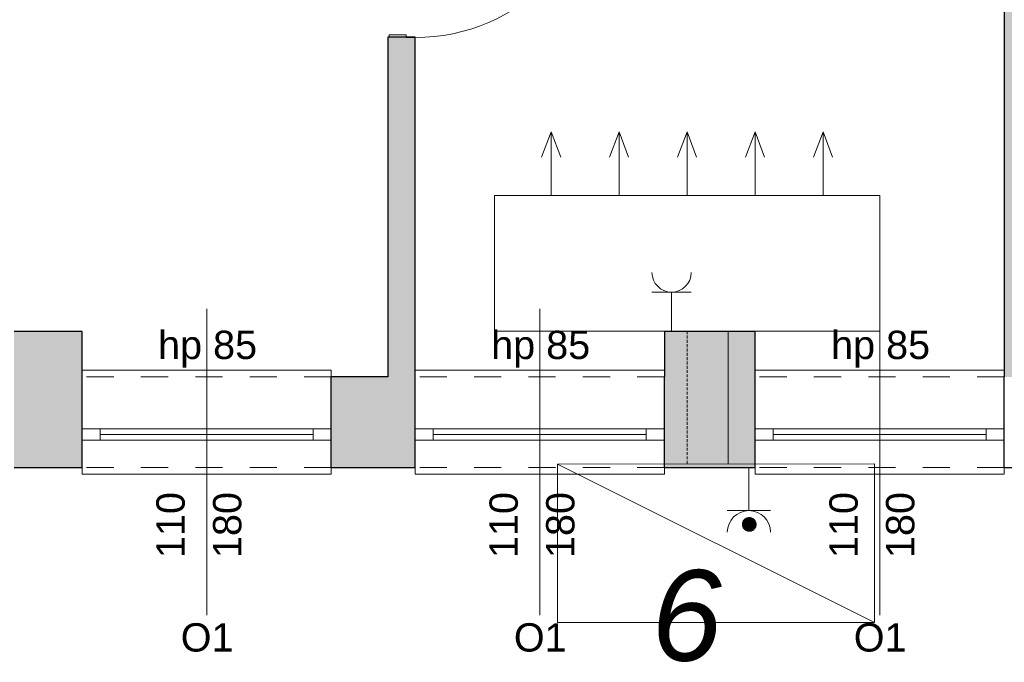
# Model space of a CAD drawing. Header units: centimetres. Extents: x -25572 to 23555, y -2435 to 15405.
# Tile 90 of 134: x 9474 to 9908, y 4765 to 5049. Entities that reach past the tile are written whole.
import ezdxf

# ---------------------------------------------------------------- set-up
doc = ezdxf.new("R2010")
doc.units = ezdxf.units.CM
doc.header["$MEASUREMENT"] = 0
doc.linetypes.add('DASHED', pattern=[1.905, 1.27, -0.635])
doc.linetypes.add('Przerywana', pattern=[24, 12, -12])
for name, color, linetype, lineweight in [('820-G Rysunki Obrazki_Nr_pióra__1', 7, 'Continuous', 13), ('820-G Rysunki Obrazki_Nr_pióra__20', 1, 'Continuous', 13), ('820-G Rysunki Obrazki_Nr_pióra__4', 7, 'Continuous', 13), ('Nowe_199-Z Wymiary i opisy_Nr_pióra__1', 7, 'Continuous', 13), ('Nowe_220-A Ściany_Nr_pióra__19', 255, 'Continuous', 0), ('Nowe_220-A Ściany_Nr_pióra__23', 7, 'Continuous', 15), ('Nowe_220-A Ściany_Nr_pióra__27', 7, 'Continuous', 25), ('Nowe_220-A Ściany_Nr_pióra__3', 7, 'Continuous', 13), ('Nowe_220-A Ściany_Nr_pióra__7', 7, 'Continuous', 13)]:
    doc.layers.add(name, color=color, linetype=linetype, lineweight=lineweight)
doc.layers.add('820-G Rysunki Obrazki_Nr_pióra__5', color=7, linetype='Continuous', lineweight=13, true_color=0x40a5ff)
doc.layers.add('Nowe_220-A Ściany_Nr_pióra__45', color=7, linetype='Continuous', lineweight=15, true_color=0x40a5ff)
doc.styles.add('STYL_AUTOMATYCZNY_5', font='arial.ttf')
doc.styles.add('STYL_AUTOMATYCZNY_6', font='arial.ttf')

msp = doc.modelspace()

# ---------------------------------------------------------------- hatches: boundary and pattern name
at = {"layer": '820-G Rysunki Obrazki_Nr_pióra__1', "linetype": 'Continuous', "lineweight": 13}
for points in [[(9793.19, 4824.48), (9793.19, 4827.51), (9793.07, 4827.28)], [(9793.33, 4827.73), (9793.19, 4827.51), (9798.3, 4827.73)], [(9793.19, 4827.51), (9798.44, 4827.51), (9798.3, 4827.73)], [(9793.33, 4824.26), (9793.33, 4827.73), (9793.19, 4827.51)], [(9793.19, 4824.48), (9793.33, 4824.26), (9793.19, 4827.51)], [(9793.49, 4827.94), (9793.33, 4827.73), (9798.14, 4827.94)], [(9793.33, 4827.73), (9798.3, 4827.73), (9798.14, 4827.94)], [(9793.49, 4824.05), (9793.49, 4827.94), (9793.33, 4827.73)], [(9793.33, 4824.26), (9793.49, 4824.05), (9793.33, 4827.73)], [(9793.67, 4828.14), (9793.49, 4827.94), (9797.96, 4828.14)], [(9793.49, 4827.94), (9798.14, 4827.94), (9797.96, 4828.14)], [(9793.67, 4823.85), (9793.67, 4828.14), (9793.49, 4827.94)], [(9793.49, 4824.05), (9793.67, 4823.85), (9793.49, 4827.94)], [(9793.87, 4828.32), (9793.67, 4828.14), (9797.76, 4828.32)], [(9793.67, 4828.14), (9797.96, 4828.14), (9797.76, 4828.32)], [(9793.87, 4823.67), (9793.87, 4828.32), (9793.67, 4828.14)], [(9793.67, 4823.85), (9793.87, 4823.67), (9793.67, 4828.14)], [(9794.08, 4828.48), (9793.87, 4828.32), (9797.55, 4828.48)], [(9793.87, 4828.32), (9797.76, 4828.32), (9797.55, 4828.48)], [(9794.08, 4823.51), (9794.08, 4828.48), (9793.87, 4828.32)], [(9793.87, 4823.67), (9794.08, 4823.51), (9793.87, 4828.32)], [(9794.3, 4828.62), (9794.08, 4828.48), (9797.33, 4828.62)], [(9794.08, 4828.48), (9797.55, 4828.48), (9797.33, 4828.62)], [(9794.3, 4823.37), (9794.3, 4828.62), (9794.08, 4828.48)], [(9794.08, 4823.51), (9794.3, 4823.37), (9794.08, 4828.48)], [(9794.53, 4828.74), (9794.3, 4828.62), (9797.09, 4828.74)], [(9794.3, 4828.62), (9797.33, 4828.62), (9797.09, 4828.74)], [(9794.53, 4823.25), (9794.53, 4828.74), (9794.3, 4828.62)], [(9794.3, 4823.37), (9794.53, 4823.25), (9794.3, 4828.62)], [(9794.78, 4828.84), (9794.53, 4828.74), (9796.85, 4828.84)], [(9794.53, 4828.74), (9797.09, 4828.74), (9796.85, 4828.84)], [(9794.78, 4823.15), (9794.78, 4828.84), (9794.53, 4828.74)], [(9794.53, 4823.25), (9794.78, 4823.15), (9794.53, 4828.74)], [(9795.03, 4828.92), (9794.78, 4828.84), (9796.6, 4828.92)], [(9794.78, 4828.84), (9796.85, 4828.84), (9796.6, 4828.92)], [(9795.03, 4823.07), (9795.03, 4828.92), (9794.78, 4828.84)], [(9794.78, 4823.15), (9795.03, 4823.07), (9794.78, 4828.84)], [(9795.29, 4828.98), (9795.03, 4828.92), (9796.34, 4828.98)], [(9795.03, 4828.92), (9796.6, 4828.92), (9796.34, 4828.98)], [(9795.29, 4823.01), (9795.29, 4828.98), (9795.03, 4828.92)], [(9795.03, 4823.07), (9795.29, 4823.01), (9795.03, 4828.92)], [(9795.55, 4829.01), (9795.29, 4828.98), (9796.08, 4829.01)], [(9795.29, 4828.98), (9796.34, 4828.98), (9796.08, 4829.01)], [(9795.55, 4822.98), (9795.55, 4829.01), (9795.29, 4828.98)], [(9795.29, 4823.01), (9795.55, 4822.98), (9795.29, 4828.98)], [(9795.81, 4822.97), (9795.81, 4829.03), (9795.55, 4829.01)], [(9795.55, 4822.98), (9795.81, 4822.97), (9795.55, 4829.01)], [(9795.81, 4822.97), (9796.08, 4822.98), (9795.81, 4829.03)], [(9796.08, 4822.98), (9796.08, 4829.01), (9795.81, 4829.03)], [(9796.08, 4822.98), (9796.34, 4823.01), (9796.08, 4829.01)], [(9796.34, 4823.01), (9796.34, 4828.98), (9796.08, 4829.01)], [(9796.34, 4823.01), (9796.6, 4823.07), (9796.34, 4828.98)], [(9796.6, 4823.07), (9796.6, 4828.92), (9796.34, 4828.98)], [(9796.6, 4823.07), (9796.85, 4823.15), (9796.6, 4828.92)], [(9796.85, 4823.15), (9796.85, 4828.84), (9796.6, 4828.92)], [(9796.85, 4823.15), (9797.09, 4823.25), (9796.85, 4828.84)], [(9797.09, 4823.25), (9797.09, 4828.74), (9796.85, 4828.84)], [(9797.09, 4823.25), (9797.33, 4823.37), (9797.09, 4828.74)], [(9797.33, 4823.37), (9797.33, 4828.62), (9797.09, 4828.74)], [(9797.33, 4823.37), (9797.55, 4823.51), (9797.33, 4828.62)], [(9797.55, 4823.51), (9797.55, 4828.48), (9797.33, 4828.62)], [(9797.55, 4823.51), (9797.76, 4823.67), (9797.55, 4828.48)], [(9797.76, 4823.67), (9797.76, 4828.32), (9797.55, 4828.48)], [(9797.76, 4823.67), (9797.96, 4823.85), (9797.76, 4828.32)], [(9797.96, 4823.85), (9797.96, 4828.14), (9797.76, 4828.32)], [(9797.96, 4823.85), (9798.14, 4824.05), (9797.96, 4828.14)], [(9798.14, 4824.05), (9798.14, 4827.94), (9797.96, 4828.14)], [(9798.14, 4824.05), (9798.3, 4824.26), (9798.14, 4827.94)], [(9798.3, 4824.26), (9798.3, 4827.73), (9798.14, 4827.94)], [(9798.3, 4824.26), (9798.44, 4824.48), (9798.3, 4827.73)], [(9798.44, 4824.48), (9798.44, 4827.51), (9798.3, 4827.73)], [(9798.44, 4824.48), (9798.56, 4824.71), (9798.44, 4827.51)], [(9798.56, 4824.71), (9798.56, 4827.28), (9798.44, 4827.51)], [(9792.83, 4825.47), (9792.83, 4826.52), (9792.8, 4826.26)], [(9792.8, 4825.73), (9792.83, 4825.47), (9792.8, 4826.26)], [(9792.89, 4825.21), (9792.89, 4826.78), (9792.83, 4826.52)], [(9792.83, 4825.47), (9792.89, 4825.21), (9792.83, 4826.52)], [(9792.97, 4824.96), (9792.97, 4827.03), (9792.89, 4826.78)], [(9792.89, 4825.21), (9792.97, 4824.96), (9792.89, 4826.78)], [(9793.07, 4824.71), (9793.07, 4827.28), (9792.97, 4827.03)], [(9792.97, 4824.96), (9793.07, 4824.71), (9792.97, 4827.03)], [(9793.07, 4824.71), (9793.19, 4824.48), (9793.07, 4827.28)], [(9798.56, 4824.71), (9798.66, 4824.96), (9798.56, 4827.28)], [(9798.66, 4824.96), (9798.66, 4827.03), (9798.56, 4827.28)], [(9798.66, 4824.96), (9798.74, 4825.21), (9798.66, 4827.03)], [(9798.74, 4825.21), (9798.74, 4826.78), (9798.66, 4827.03)], [(9798.74, 4825.21), (9798.8, 4825.47), (9798.74, 4826.78)], [(9798.8, 4825.47), (9798.8, 4826.52), (9798.74, 4826.78)], [(9798.8, 4825.47), (9798.83, 4825.73), (9798.8, 4826.52)], [(9798.83, 4825.73), (9798.83, 4826.26), (9798.8, 4826.52)]]:
    msp.add_hatch(color=7, dxfattribs=at).paths.add_polyline_path(points)
at = {"layer": 'Nowe_220-A Ściany_Nr_pióra__19', "linetype": 'Continuous', "lineweight": 0}
for points in [[(9920.38, 4891.14), (9920.38, 5304.14), (9908.38, 5304.14), (9908.38, 4891.14)], [(9648.38, 5041.14), (9636.38, 5041.14), (9636.38, 4891.14), (9648.38, 4891.14)], [(9471.38, 4911.14), (9471.38, 4891.14), (9501.38, 4891.14), (9501.38, 4911.14)], [(9758.38, 4911.14), (9758.38, 4891.14), (9798.38, 4891.14), (9798.38, 4911.14)], [(9471.38, 4851.14), (9501.38, 4851.14), (9501.38, 4891.14), (9471.38, 4891.14)], [(9611.38, 4851.14), (9648.38, 4851.14), (9648.38, 4891.14), (9611.38, 4891.14)], [(9758.38, 4851.14), (9798.38, 4851.14), (9798.38, 4891.14), (9758.38, 4891.14)]]:
    msp.add_hatch(color=255, dxfattribs=at).paths.add_polyline_path(points)

# ---------------------------------------------------------------- linework, layer by layer
at = {"layer": '820-G Rysunki Obrazki_Nr_pióra__20', "color": 1, "linetype": 'Continuous', "lineweight": 13}
for points in [[(9708.38, 4971.25), (9708.38, 4999.37), (9704.15, 4988.09)], [(9708.38, 4971.25), (9708.38, 4999.37), (9712.6, 4988.09)], [(9738.38, 4971.25), (9738.38, 4999.37), (9734.15, 4988.09)], [(9738.38, 4971.25), (9738.38, 4999.37), (9742.6, 4988.09)], [(9768.38, 4971.25), (9768.38, 4999.37), (9764.15, 4988.09)], [(9768.38, 4971.25), (9768.38, 4999.37), (9772.6, 4988.09)], [(9798.38, 4971.25), (9798.38, 4999.37), (9794.15, 4988.09)], [(9798.38, 4971.25), (9798.38, 4999.37), (9802.6, 4988.09)], [(9828.38, 4971.25), (9828.38, 4999.37), (9824.15, 4988.09)], [(9828.38, 4971.25), (9828.38, 4999.37), (9832.6, 4988.09)], [(9786.5, 4911.14), (9786.54, 4852.66)], [(9851.14, 4852.7), (9711.14, 4852.61), (9711.14, 4782.61), (9851.14, 4782.61), (9851.1, 4852.7)], [(9851.14, 4782.61), (9711.14, 4852.61)]]:
    msp.add_lwpolyline(points, dxfattribs=at)
msp.add_lwpolyline([(9853.38, 4911.25), (9853.38, 4971.25), (9683.38, 4971.25), (9683.38, 4911.25)], close=True, dxfattribs=at)
at = {"layer": '820-G Rysunki Obrazki_Nr_pióra__4', "color": 7, "linetype": 'Continuous', "lineweight": 13}
for p, q in [((9752.9, 4928.57), (9770.21, 4928.57)), ((9761.55, 4928.57), (9761.55, 4911.25)), ((9795.68, 4832.06), (9795.68, 4851.14)), ((9786.14, 4832.06), (9805.22, 4832.06)), ((9793.19, 4827.51), (9793.07, 4827.28)), ((9793.19, 4827.51), (9798.3, 4827.73)), ((9793.33, 4827.73), (9793.19, 4827.51)), ((9798.3, 4827.73), (9793.19, 4827.51)), ((9793.33, 4827.73), (9793.19, 4827.51)), ((9793.19, 4824.48), (9793.19, 4827.51)), ((9793.33, 4824.26), (9793.19, 4827.51)), ((9793.19, 4827.51), (9793.19, 4824.48)), ((9793.19, 4827.51), (9793.33, 4824.26)), ((9793.33, 4827.73), (9798.14, 4827.94)), ((9793.49, 4827.94), (9793.33, 4827.73)), ((9798.14, 4827.94), (9793.33, 4827.73)), ((9793.49, 4827.94), (9793.33, 4827.73)), ((9793.33, 4827.73), (9798.3, 4827.73)), ((9798.3, 4827.73), (9793.33, 4827.73)), ((9793.33, 4824.26), (9793.33, 4827.73)), ((9793.49, 4824.05), (9793.33, 4827.73)), ((9793.33, 4827.73), (9793.33, 4824.26)), ((9793.33, 4827.73), (9793.49, 4824.05)), ((9793.49, 4827.94), (9797.96, 4828.14)), ((9793.67, 4828.14), (9793.49, 4827.94)), ((9797.96, 4828.14), (9793.49, 4827.94)), ((9793.67, 4828.14), (9793.49, 4827.94)), ((9793.49, 4827.94), (9798.14, 4827.94)), ((9798.14, 4827.94), (9793.49, 4827.94)), ((9793.49, 4824.05), (9793.49, 4827.94)), ((9793.67, 4823.85), (9793.49, 4827.94)), ((9793.49, 4827.94), (9793.49, 4824.05)), ((9793.49, 4827.94), (9793.67, 4823.85)), ((9793.67, 4828.14), (9797.76, 4828.32)), ((9793.87, 4828.32), (9793.67, 4828.14)), ((9797.76, 4828.32), (9793.67, 4828.14)), ((9793.87, 4828.32), (9793.67, 4828.14)), ((9793.67, 4828.14), (9797.96, 4828.14)), ((9797.96, 4828.14), (9793.67, 4828.14)), ((9793.67, 4823.85), (9793.67, 4828.14)), ((9793.87, 4823.67), (9793.67, 4828.14)), ((9793.67, 4828.14), (9793.67, 4823.85)), ((9793.67, 4828.14), (9793.87, 4823.67)), ((9793.87, 4828.32), (9797.55, 4828.48)), ((9794.08, 4828.48), (9793.87, 4828.32)), ((9797.55, 4828.48), (9793.87, 4828.32)), ((9794.08, 4828.48), (9793.87, 4828.32)), ((9793.87, 4828.32), (9797.76, 4828.32)), ((9797.76, 4828.32), (9793.87, 4828.32)), ((9793.87, 4823.67), (9793.87, 4828.32)), ((9794.08, 4823.51), (9793.87, 4828.32)), ((9793.87, 4828.32), (9793.87, 4823.67)), ((9793.87, 4828.32), (9794.08, 4823.51)), ((9794.08, 4828.48), (9797.33, 4828.62)), ((9794.3, 4828.62), (9794.08, 4828.48)), ((9797.33, 4828.62), (9794.08, 4828.48)), ((9794.3, 4828.62), (9794.08, 4828.48)), ((9794.08, 4828.48), (9797.55, 4828.48)), ((9797.55, 4828.48), (9794.08, 4828.48)), ((9794.08, 4823.51), (9794.08, 4828.48)), ((9794.3, 4823.37), (9794.08, 4828.48)), ((9794.08, 4828.48), (9794.08, 4823.51)), ((9794.08, 4828.48), (9794.3, 4823.37)), ((9794.3, 4828.62), (9797.09, 4828.74)), ((9794.53, 4828.74), (9794.3, 4828.62)), ((9797.09, 4828.74), (9794.3, 4828.62)), ((9794.53, 4828.74), (9794.3, 4828.62)), ((9794.3, 4828.62), (9797.33, 4828.62)), ((9797.33, 4828.62), (9794.3, 4828.62)), ((9794.3, 4823.37), (9794.3, 4828.62)), ((9794.53, 4823.25), (9794.3, 4828.62)), ((9794.3, 4828.62), (9794.3, 4823.37)), ((9794.3, 4828.62), (9794.53, 4823.25)), ((9794.53, 4828.74), (9796.85, 4828.84)), ((9794.78, 4828.84), (9794.53, 4828.74)), ((9796.85, 4828.84), (9794.53, 4828.74)), ((9794.78, 4828.84), (9794.53, 4828.74)), ((9794.53, 4828.74), (9797.09, 4828.74)), ((9797.09, 4828.74), (9794.53, 4828.74)), ((9794.53, 4823.25), (9794.53, 4828.74)), ((9794.78, 4823.15), (9794.53, 4828.74)), ((9794.53, 4828.74), (9794.53, 4823.25)), ((9794.53, 4828.74), (9794.78, 4823.15)), ((9794.78, 4828.84), (9796.6, 4828.92)), ((9795.03, 4828.92), (9794.78, 4828.84)), ((9796.6, 4828.92), (9794.78, 4828.84)), ((9795.03, 4828.92), (9794.78, 4828.84)), ((9794.78, 4828.84), (9796.85, 4828.84)), ((9796.85, 4828.84), (9794.78, 4828.84)), ((9794.78, 4823.15), (9794.78, 4828.84)), ((9795.03, 4823.07), (9794.78, 4828.84)), ((9794.78, 4828.84), (9794.78, 4823.15)), ((9794.78, 4828.84), (9795.03, 4823.07)), ((9795.03, 4828.92), (9796.34, 4828.98)), ((9795.29, 4828.98), (9795.03, 4828.92)), ((9796.34, 4828.98), (9795.03, 4828.92)), ((9795.29, 4828.98), (9795.03, 4828.92)), ((9795.03, 4828.92), (9796.6, 4828.92)), ((9796.6, 4828.92), (9795.03, 4828.92)), ((9795.03, 4823.07), (9795.03, 4828.92)), ((9795.29, 4823.01), (9795.03, 4828.92)), ((9795.03, 4828.92), (9795.03, 4823.07)), ((9795.03, 4828.92), (9795.29, 4823.01)), ((9795.29, 4828.98), (9796.08, 4829.01)), ((9795.55, 4829.01), (9795.29, 4828.98)), ((9796.08, 4829.01), (9795.29, 4828.98)), ((9795.55, 4829.01), (9795.29, 4828.98)), ((9795.29, 4828.98), (9796.34, 4828.98)), ((9796.34, 4828.98), (9795.29, 4828.98)), ((9795.29, 4823.01), (9795.29, 4828.98)), ((9795.55, 4822.98), (9795.29, 4828.98)), ((9795.29, 4828.98), (9795.29, 4823.01)), ((9795.29, 4828.98), (9795.55, 4822.98)), ((9795.81, 4829.03), (9795.55, 4829.01)), ((9795.81, 4829.03), (9795.55, 4829.01)), ((9795.55, 4829.01), (9796.08, 4829.01)), ((9796.08, 4829.01), (9795.55, 4829.01)), ((9795.55, 4822.98), (9795.55, 4829.01)), ((9795.81, 4822.97), (9795.55, 4829.01)), ((9795.55, 4829.01), (9795.55, 4822.98)), ((9795.55, 4829.01), (9795.81, 4822.97)), ((9796.08, 4829.01), (9795.81, 4829.03)), ((9795.81, 4822.97), (9795.81, 4829.03)), ((9796.08, 4822.98), (9795.81, 4829.03)), ((9795.81, 4829.03), (9795.81, 4822.97)), ((9796.08, 4829.01), (9795.81, 4829.03)), ((9795.81, 4829.03), (9796.08, 4822.98)), ((9796.34, 4828.98), (9796.08, 4829.01)), ((9796.08, 4822.98), (9796.08, 4829.01)), ((9796.34, 4823.01), (9796.08, 4829.01)), ((9796.08, 4829.01), (9796.08, 4822.98)), ((9796.34, 4828.98), (9796.08, 4829.01)), ((9796.08, 4829.01), (9796.34, 4823.01)), ((9796.6, 4828.92), (9796.34, 4828.98)), ((9796.34, 4823.01), (9796.34, 4828.98)), ((9796.6, 4823.07), (9796.34, 4828.98)), ((9796.34, 4828.98), (9796.34, 4823.01)), ((9796.6, 4828.92), (9796.34, 4828.98)), ((9796.34, 4828.98), (9796.6, 4823.07)), ((9796.85, 4828.84), (9796.6, 4828.92)), ((9796.6, 4823.07), (9796.6, 4828.92)), ((9796.85, 4823.15), (9796.6, 4828.92)), ((9796.6, 4828.92), (9796.6, 4823.07)), ((9796.85, 4828.84), (9796.6, 4828.92)), ((9796.6, 4828.92), (9796.85, 4823.15)), ((9797.09, 4828.74), (9796.85, 4828.84)), ((9796.85, 4823.15), (9796.85, 4828.84)), ((9797.09, 4823.25), (9796.85, 4828.84)), ((9796.85, 4828.84), (9796.85, 4823.15)), ((9797.09, 4828.74), (9796.85, 4828.84)), ((9796.85, 4828.84), (9797.09, 4823.25)), ((9797.33, 4828.62), (9797.09, 4828.74)), ((9797.09, 4823.25), (9797.09, 4828.74)), ((9797.33, 4823.37), (9797.09, 4828.74)), ((9797.09, 4828.74), (9797.09, 4823.25)), ((9797.33, 4828.62), (9797.09, 4828.74)), ((9797.09, 4828.74), (9797.33, 4823.37)), ((9797.55, 4828.48), (9797.33, 4828.62)), ((9797.33, 4823.37), (9797.33, 4828.62)), ((9797.55, 4823.51), (9797.33, 4828.62)), ((9797.33, 4828.62), (9797.33, 4823.37)), ((9797.55, 4828.48), (9797.33, 4828.62)), ((9797.33, 4828.62), (9797.55, 4823.51)), ((9797.76, 4828.32), (9797.55, 4828.48)), ((9797.55, 4823.51), (9797.55, 4828.48)), ((9797.76, 4823.67), (9797.55, 4828.48)), ((9797.55, 4828.48), (9797.55, 4823.51)), ((9797.76, 4828.32), (9797.55, 4828.48)), ((9797.55, 4828.48), (9797.76, 4823.67)), ((9797.96, 4828.14), (9797.76, 4828.32)), ((9797.76, 4823.67), (9797.76, 4828.32)), ((9797.96, 4823.85), (9797.76, 4828.32)), ((9797.76, 4828.32), (9797.76, 4823.67)), ((9797.96, 4828.14), (9797.76, 4828.32)), ((9797.76, 4828.32), (9797.96, 4823.85)), ((9798.14, 4827.94), (9797.96, 4828.14)), ((9797.96, 4823.85), (9797.96, 4828.14)), ((9798.14, 4824.05), (9797.96, 4828.14)), ((9797.96, 4828.14), (9797.96, 4823.85)), ((9798.14, 4827.94), (9797.96, 4828.14)), ((9797.96, 4828.14), (9798.14, 4824.05)), ((9798.3, 4827.73), (9798.14, 4827.94)), ((9798.14, 4824.05), (9798.14, 4827.94)), ((9798.3, 4824.26), (9798.14, 4827.94)), ((9798.14, 4827.94), (9798.14, 4824.05)), ((9798.3, 4827.73), (9798.14, 4827.94)), ((9798.14, 4827.94), (9798.3, 4824.26)), ((9798.44, 4827.51), (9798.3, 4827.73)), ((9798.3, 4824.26), (9798.3, 4827.73)), ((9798.44, 4824.48), (9798.3, 4827.73)), ((9798.3, 4827.73), (9798.3, 4824.26)), ((9798.44, 4827.51), (9798.3, 4827.73)), ((9798.3, 4827.73), (9798.44, 4824.48)), ((9798.44, 4824.48), (9798.44, 4827.51)), ((9798.56, 4824.71), (9798.44, 4827.51)), ((9798.44, 4827.51), (9798.44, 4824.48)), ((9798.56, 4827.28), (9798.44, 4827.51)), ((9798.44, 4827.51), (9798.56, 4824.71)), ((9792.8, 4826.26), (9792.78, 4826)), ((9792.78, 4826), (9792.8, 4825.73)), ((9792.83, 4826.52), (9792.8, 4826.26)), ((9792.8, 4825.73), (9792.8, 4826.26)), ((9792.83, 4825.47), (9792.8, 4826.26)), ((9792.8, 4826.26), (9792.8, 4825.73)), ((9792.8, 4826.26), (9792.83, 4825.47)), ((9792.8, 4825.73), (9792.83, 4825.47)), ((9792.89, 4826.78), (9792.83, 4826.52)), ((9792.83, 4825.47), (9792.83, 4826.52)), ((9792.89, 4825.21), (9792.83, 4826.52)), ((9792.83, 4826.52), (9792.83, 4825.47)), ((9792.83, 4826.52), (9792.89, 4825.21)), ((9792.83, 4825.47), (9792.89, 4825.21)), ((9792.97, 4827.03), (9792.89, 4826.78)), ((9792.89, 4825.21), (9792.89, 4826.78)), ((9792.97, 4824.96), (9792.89, 4826.78)), ((9792.89, 4826.78), (9792.89, 4825.21)), ((9792.89, 4826.78), (9792.97, 4824.96)), ((9792.89, 4825.21), (9792.97, 4824.96)), ((9793.07, 4827.28), (9792.97, 4827.03)), ((9792.97, 4824.96), (9792.97, 4827.03)), ((9793.07, 4824.71), (9792.97, 4827.03)), ((9792.97, 4827.03), (9792.97, 4824.96)), ((9792.97, 4827.03), (9793.07, 4824.71)), ((9792.97, 4824.96), (9793.07, 4824.71)), ((9793.07, 4824.71), (9793.07, 4827.28)), ((9793.19, 4824.48), (9793.07, 4827.28)), ((9793.07, 4827.28), (9793.07, 4824.71)), ((9793.07, 4827.28), (9793.19, 4824.48)), ((9793.07, 4824.71), (9793.19, 4824.48)), ((9793.19, 4824.48), (9793.33, 4824.26)), ((9793.33, 4824.26), (9793.49, 4824.05)), ((9793.49, 4824.05), (9793.67, 4823.85)), ((9793.67, 4823.85), (9793.87, 4823.67)), ((9793.87, 4823.67), (9794.08, 4823.51)), ((9794.08, 4823.51), (9794.3, 4823.37)), ((9794.3, 4823.37), (9794.53, 4823.25)), ((9794.53, 4823.25), (9794.78, 4823.15)), ((9794.78, 4823.15), (9795.03, 4823.07)), ((9795.03, 4823.07), (9795.29, 4823.01)), ((9796.34, 4823.01), (9796.6, 4823.07)), ((9796.6, 4823.07), (9796.85, 4823.15)), ((9796.85, 4823.15), (9797.09, 4823.25)), ((9797.09, 4823.25), (9797.33, 4823.37)), ((9797.33, 4823.37), (9797.55, 4823.51)), ((9797.55, 4823.51), (9797.76, 4823.67)), ((9797.76, 4823.67), (9797.96, 4823.85)), ((9797.96, 4823.85), (9798.14, 4824.05)), ((9798.14, 4824.05), (9798.3, 4824.26)), ((9798.3, 4824.26), (9798.44, 4824.48)), ((9798.44, 4824.48), (9798.56, 4824.71)), ((9798.56, 4824.71), (9798.56, 4827.28)), ((9798.66, 4824.96), (9798.56, 4827.28)), ((9798.56, 4827.28), (9798.56, 4824.71)), ((9798.66, 4827.03), (9798.56, 4827.28)), ((9798.56, 4827.28), (9798.66, 4824.96)), ((9798.56, 4824.71), (9798.66, 4824.96)), ((9798.66, 4824.96), (9798.66, 4827.03)), ((9798.74, 4825.21), (9798.66, 4827.03)), ((9798.66, 4827.03), (9798.66, 4824.96)), ((9798.74, 4826.78), (9798.66, 4827.03)), ((9798.66, 4827.03), (9798.74, 4825.21)), ((9798.66, 4824.96), (9798.74, 4825.21)), ((9798.74, 4825.21), (9798.74, 4826.78)), ((9798.8, 4825.47), (9798.74, 4826.78)), ((9798.74, 4826.78), (9798.74, 4825.21)), ((9798.8, 4826.52), (9798.74, 4826.78)), ((9798.74, 4826.78), (9798.8, 4825.47)), ((9798.74, 4825.21), (9798.8, 4825.47)), ((9798.8, 4825.47), (9798.8, 4826.52)), ((9798.83, 4825.73), (9798.8, 4826.52)), ((9798.8, 4826.52), (9798.8, 4825.47)), ((9798.83, 4826.26), (9798.8, 4826.52)), ((9798.8, 4826.52), (9798.83, 4825.73)), ((9798.8, 4825.47), (9798.83, 4825.73)), ((9798.83, 4825.73), (9798.83, 4826.26)), ((9798.84, 4826), (9798.83, 4826.26)), ((9798.83, 4826.26), (9798.83, 4825.73)), ((9798.83, 4825.73), (9798.84, 4826)), ((9795.29, 4823.01), (9795.55, 4822.98)), ((9795.55, 4822.98), (9795.81, 4822.97)), ((9795.81, 4822.97), (9796.08, 4822.98)), ((9796.08, 4822.98), (9796.34, 4823.01))]:
    msp.add_line(p, q, dxfattribs=at)
for points in [[(9793.19, 4827.51), (9793.07, 4827.28), (9793.19, 4824.48)], [(9793.19, 4827.51), (9798.3, 4827.73), (9793.33, 4827.73)], [(9798.44, 4827.51), (9798.3, 4827.73), (9793.19, 4827.51)], [(9793.33, 4827.73), (9793.19, 4827.51), (9793.33, 4824.26)], [(9793.33, 4824.26), (9793.19, 4827.51), (9793.19, 4824.48)], [(9793.33, 4827.73), (9798.14, 4827.94), (9793.49, 4827.94)], [(9798.3, 4827.73), (9798.14, 4827.94), (9793.33, 4827.73)], [(9793.49, 4827.94), (9793.33, 4827.73), (9793.49, 4824.05)], [(9793.49, 4824.05), (9793.33, 4827.73), (9793.33, 4824.26)], [(9793.49, 4827.94), (9797.96, 4828.14), (9793.67, 4828.14)], [(9798.14, 4827.94), (9797.96, 4828.14), (9793.49, 4827.94)], [(9793.67, 4828.14), (9793.49, 4827.94), (9793.67, 4823.85)], [(9793.67, 4823.85), (9793.49, 4827.94), (9793.49, 4824.05)], [(9793.67, 4828.14), (9797.76, 4828.32), (9793.87, 4828.32)], [(9797.96, 4828.14), (9797.76, 4828.32), (9793.67, 4828.14)], [(9793.87, 4828.32), (9793.67, 4828.14), (9793.87, 4823.67)], [(9793.87, 4823.67), (9793.67, 4828.14), (9793.67, 4823.85)], [(9793.87, 4828.32), (9797.55, 4828.48), (9794.08, 4828.48)], [(9797.76, 4828.32), (9797.55, 4828.48), (9793.87, 4828.32)], [(9794.08, 4828.48), (9793.87, 4828.32), (9794.08, 4823.51)], [(9794.08, 4823.51), (9793.87, 4828.32), (9793.87, 4823.67)], [(9794.08, 4828.48), (9797.33, 4828.62), (9794.3, 4828.62)], [(9797.55, 4828.48), (9797.33, 4828.62), (9794.08, 4828.48)], [(9794.3, 4828.62), (9794.08, 4828.48), (9794.3, 4823.37)], [(9794.3, 4823.37), (9794.08, 4828.48), (9794.08, 4823.51)], [(9794.3, 4828.62), (9797.09, 4828.74), (9794.53, 4828.74)], [(9797.33, 4828.62), (9797.09, 4828.74), (9794.3, 4828.62)], [(9794.53, 4828.74), (9794.3, 4828.62), (9794.53, 4823.25)], [(9794.53, 4823.25), (9794.3, 4828.62), (9794.3, 4823.37)], [(9794.53, 4828.74), (9796.85, 4828.84), (9794.78, 4828.84)], [(9797.09, 4828.74), (9796.85, 4828.84), (9794.53, 4828.74)], [(9794.78, 4828.84), (9794.53, 4828.74), (9794.78, 4823.15)], [(9794.78, 4823.15), (9794.53, 4828.74), (9794.53, 4823.25)], [(9794.78, 4828.84), (9796.6, 4828.92), (9795.03, 4828.92)], [(9796.85, 4828.84), (9796.6, 4828.92), (9794.78, 4828.84)], [(9795.03, 4828.92), (9794.78, 4828.84), (9795.03, 4823.07)], [(9795.03, 4823.07), (9794.78, 4828.84), (9794.78, 4823.15)], [(9795.03, 4828.92), (9796.34, 4828.98), (9795.29, 4828.98)], [(9796.6, 4828.92), (9796.34, 4828.98), (9795.03, 4828.92)], [(9795.29, 4828.98), (9795.03, 4828.92), (9795.29, 4823.01)], [(9795.29, 4823.01), (9795.03, 4828.92), (9795.03, 4823.07)], [(9795.29, 4828.98), (9796.08, 4829.01), (9795.55, 4829.01)], [(9796.34, 4828.98), (9796.08, 4829.01), (9795.29, 4828.98)], [(9795.55, 4829.01), (9795.29, 4828.98), (9795.55, 4822.98)], [(9795.55, 4822.98), (9795.29, 4828.98), (9795.29, 4823.01)], [(9796.08, 4829.01), (9795.81, 4829.03), (9795.55, 4829.01)], [(9795.81, 4829.03), (9795.55, 4829.01), (9795.81, 4822.97)], [(9795.81, 4822.97), (9795.55, 4829.01), (9795.55, 4822.98)], [(9796.08, 4822.98), (9795.81, 4829.03), (9795.81, 4822.97)], [(9796.08, 4829.01), (9795.81, 4829.03), (9796.08, 4822.98)], [(9796.34, 4823.01), (9796.08, 4829.01), (9796.08, 4822.98)], [(9796.34, 4828.98), (9796.08, 4829.01), (9796.34, 4823.01)], [(9796.6, 4823.07), (9796.34, 4828.98), (9796.34, 4823.01)], [(9796.6, 4828.92), (9796.34, 4828.98), (9796.6, 4823.07)], [(9796.85, 4823.15), (9796.6, 4828.92), (9796.6, 4823.07)], [(9796.85, 4828.84), (9796.6, 4828.92), (9796.85, 4823.15)], [(9797.09, 4823.25), (9796.85, 4828.84), (9796.85, 4823.15)], [(9797.09, 4828.74), (9796.85, 4828.84), (9797.09, 4823.25)], [(9797.33, 4823.37), (9797.09, 4828.74), (9797.09, 4823.25)], [(9797.33, 4828.62), (9797.09, 4828.74), (9797.33, 4823.37)], [(9797.55, 4823.51), (9797.33, 4828.62), (9797.33, 4823.37)], [(9797.55, 4828.48), (9797.33, 4828.62), (9797.55, 4823.51)], [(9797.76, 4823.67), (9797.55, 4828.48), (9797.55, 4823.51)], [(9797.76, 4828.32), (9797.55, 4828.48), (9797.76, 4823.67)], [(9797.96, 4823.85), (9797.76, 4828.32), (9797.76, 4823.67)], [(9797.96, 4828.14), (9797.76, 4828.32), (9797.96, 4823.85)], [(9798.14, 4824.05), (9797.96, 4828.14), (9797.96, 4823.85)], [(9798.14, 4827.94), (9797.96, 4828.14), (9798.14, 4824.05)], [(9798.3, 4824.26), (9798.14, 4827.94), (9798.14, 4824.05)], [(9798.3, 4827.73), (9798.14, 4827.94), (9798.3, 4824.26)], [(9798.44, 4824.48), (9798.3, 4827.73), (9798.3, 4824.26)], [(9798.44, 4827.51), (9798.3, 4827.73), (9798.44, 4824.48)], [(9798.56, 4824.71), (9798.44, 4827.51), (9798.44, 4824.48)], [(9798.56, 4827.28), (9798.44, 4827.51), (9798.56, 4824.71)], [(9792.8, 4826.26), (9792.78, 4826), (9792.8, 4825.73)], [(9792.83, 4826.52), (9792.8, 4826.26), (9792.83, 4825.47)], [(9792.83, 4825.47), (9792.8, 4826.26), (9792.8, 4825.73)], [(9792.89, 4826.78), (9792.83, 4826.52), (9792.89, 4825.21)], [(9792.89, 4825.21), (9792.83, 4826.52), (9792.83, 4825.47)], [(9792.97, 4827.03), (9792.89, 4826.78), (9792.97, 4824.96)], [(9792.97, 4824.96), (9792.89, 4826.78), (9792.89, 4825.21)], [(9793.07, 4827.28), (9792.97, 4827.03), (9793.07, 4824.71)], [(9793.07, 4824.71), (9792.97, 4827.03), (9792.97, 4824.96)], [(9793.19, 4824.48), (9793.07, 4827.28), (9793.07, 4824.71)], [(9798.66, 4824.96), (9798.56, 4827.28), (9798.56, 4824.71)], [(9798.66, 4827.03), (9798.56, 4827.28), (9798.66, 4824.96)], [(9798.74, 4825.21), (9798.66, 4827.03), (9798.66, 4824.96)], [(9798.74, 4826.78), (9798.66, 4827.03), (9798.74, 4825.21)], [(9798.8, 4825.47), (9798.74, 4826.78), (9798.74, 4825.21)], [(9798.8, 4826.52), (9798.74, 4826.78), (9798.8, 4825.47)], [(9798.83, 4825.73), (9798.8, 4826.52), (9798.8, 4825.47)], [(9798.83, 4826.26), (9798.8, 4826.52), (9798.83, 4825.73)], [(9798.84, 4826), (9798.83, 4826.26), (9798.83, 4825.73)]]:
    msp.add_lwpolyline(points, close=True, dxfattribs=at)
for centre, radius, start, end in [((9761.55, 4937.22), 8.66, 180, 0), ((9795.68, 4822.52), 9.54, 0, 180)]:
    msp.add_arc(centre, radius, start, end, dxfattribs=at)
at = {"layer": '820-G Rysunki Obrazki_Nr_pióra__5', "color": 161, "linetype": 'DASHED', "lineweight": 13, "true_color": 0x40a5ff}
msp.add_lwpolyline([(9768.38, 4911.25), (9768.41, 4852.65)], dxfattribs=at)
at = {"layer": 'Nowe_220-A Ściany_Nr_pióra__23', "color": 7, "linetype": 'Continuous', "lineweight": 15}
for p, q in [((9636.88, 5042.14), (9644.38, 5042.14)), ((9636.88, 5041.14), (9636.88, 5042.14)), ((9648.38, 5041.14), (9636.88, 5041.14)), ((9644.38, 5042.14), (9644.38, 5040.94)), ((9644.38, 5040.94), (9648.38, 5040.94)), ((9648.38, 5040.94), (9648.38, 5041.14)), ((9509.38, 4868.14), (9501.38, 4868.14)), ((9509.38, 4863.14), (9509.38, 4868.14)), ((9611.38, 4868.14), (9603.38, 4868.14)), ((9603.38, 4868.14), (9603.38, 4863.14)), ((9656.38, 4868.14), (9648.38, 4868.14)), ((9656.38, 4863.14), (9656.38, 4868.14)), ((9758.38, 4868.14), (9750.38, 4868.14)), ((9750.38, 4868.14), (9750.38, 4863.14)), ((9806.38, 4868.14), (9798.38, 4868.14)), ((9806.38, 4863.14), (9806.38, 4868.14)), ((9908.38, 4868.14), (9900.38, 4868.14)), ((9900.38, 4868.14), (9900.38, 4863.14)), ((9501.38, 4863.14), (9509.38, 4863.14)), ((9603.38, 4863.14), (9611.38, 4863.14)), ((9648.38, 4863.14), (9656.38, 4863.14)), ((9750.38, 4863.14), (9758.38, 4863.14)), ((9798.38, 4863.14), (9806.38, 4863.14)), ((9900.38, 4863.14), (9908.38, 4863.14))]:
    msp.add_line(p, q, dxfattribs=at)
at = {"layer": 'Nowe_220-A Ściany_Nr_pióra__27', "color": 7, "linetype": 'Continuous', "lineweight": 25}
for p, q in [((9636.88, 5041.14), (9636.38, 5041.14)), ((9636.88, 5041.14), (9636.38, 5041.14)), ((9648.38, 5041.14), (9636.88, 5041.14)), ((9648.38, 5041.14), (9636.88, 5041.14)), ((9648.38, 5041.14), (9636.88, 5041.14)), ((9501.38, 4868.14), (9501.38, 4891.14)), ((9501.38, 4868.14), (9501.38, 4891.14)), ((9611.38, 4868.14), (9611.38, 4891.14)), ((9611.38, 4868.14), (9611.38, 4891.14)), ((9648.38, 4868.14), (9648.38, 4891.14)), ((9648.38, 4868.14), (9648.38, 4891.14)), ((9758.38, 4868.14), (9758.38, 4891.14)), ((9758.38, 4868.14), (9758.38, 4891.14)), ((9798.38, 4868.14), (9798.38, 4891.14)), ((9798.38, 4868.14), (9798.38, 4891.14)), ((9908.38, 4868.14), (9908.38, 4891.14)), ((9908.38, 4868.14), (9908.38, 4891.14)), ((9501.38, 4863.14), (9501.38, 4868.14)), ((9501.38, 4863.14), (9501.38, 4868.14)), ((9501.38, 4863.14), (9501.38, 4868.14)), ((9611.38, 4863.14), (9611.38, 4868.14)), ((9611.38, 4863.14), (9611.38, 4868.14)), ((9611.38, 4863.14), (9611.38, 4868.14)), ((9648.38, 4863.14), (9648.38, 4868.14)), ((9648.38, 4863.14), (9648.38, 4868.14)), ((9648.38, 4863.14), (9648.38, 4868.14)), ((9758.38, 4863.14), (9758.38, 4868.14)), ((9758.38, 4863.14), (9758.38, 4868.14)), ((9758.38, 4863.14), (9758.38, 4868.14)), ((9798.38, 4863.14), (9798.38, 4868.14)), ((9798.38, 4863.14), (9798.38, 4868.14)), ((9798.38, 4863.14), (9798.38, 4868.14)), ((9908.38, 4863.14), (9908.38, 4868.14)), ((9908.38, 4863.14), (9908.38, 4868.14)), ((9908.38, 4863.14), (9908.38, 4868.14)), ((9501.38, 4851.14), (9501.38, 4863.14)), ((9501.38, 4851.14), (9501.38, 4863.14)), ((9611.38, 4851.14), (9611.38, 4863.14)), ((9611.38, 4851.14), (9611.38, 4863.14)), ((9648.38, 4851.14), (9648.38, 4863.14)), ((9648.38, 4851.14), (9648.38, 4863.14)), ((9758.38, 4851.14), (9758.38, 4863.14)), ((9758.38, 4851.14), (9758.38, 4863.14)), ((9798.38, 4851.14), (9798.38, 4863.14)), ((9798.38, 4851.14), (9798.38, 4863.14)), ((9908.38, 4851.14), (9908.38, 4863.14)), ((9908.38, 4851.14), (9908.38, 4863.14))]:
    msp.add_line(p, q, dxfattribs=at)
for points in [[(9908.38, 5304.14), (9908.38, 4891.14)], [(9636.38, 5041.14), (9636.38, 4891.14)], [(9648.38, 4891.14), (9648.38, 5041.14)], [(9501.38, 4911.14), (9471.38, 4911.14)], [(9501.38, 4891.14), (9501.38, 4911.14)], [(9758.38, 4911.14), (9758.38, 4891.14)], [(9798.38, 4911.14), (9758.38, 4911.14)], [(9798.38, 4891.14), (9798.38, 4911.14)], [(9636.38, 4891.14), (9611.38, 4891.14)], [(9471.38, 4851.14), (9501.38, 4851.14)], [(9611.38, 4851.14), (9648.38, 4851.14)], [(9758.38, 4851.14), (9798.38, 4851.14)], [(9908.38, 4851.14), (9942.16, 4851.14)]]:
    msp.add_lwpolyline(points, dxfattribs=at)
at = {"layer": 'Nowe_220-A Ściany_Nr_pióra__3', "color": 7, "linetype": 'Continuous', "lineweight": 13}
for p, q in [((9611.38, 4894.14), (9501.38, 4894.14)), ((9501.38, 4894.14), (9501.38, 4891.14)), ((9611.38, 4891.14), (9611.38, 4894.14)), ((9758.38, 4894.14), (9648.38, 4894.14)), ((9648.38, 4894.14), (9648.38, 4891.14)), ((9758.38, 4891.14), (9758.38, 4894.14)), ((9908.38, 4894.14), (9798.38, 4894.14)), ((9798.38, 4894.14), (9798.38, 4891.14)), ((9908.38, 4891.14), (9908.38, 4894.14)), ((9603.38, 4868.14), (9509.38, 4868.14)), ((9750.38, 4868.14), (9656.38, 4868.14)), ((9900.38, 4868.14), (9806.38, 4868.14)), ((9603.38, 4865.64), (9509.38, 4865.64)), ((9509.38, 4863.14), (9603.38, 4863.14)), ((9750.38, 4865.64), (9656.38, 4865.64)), ((9656.38, 4863.14), (9750.38, 4863.14)), ((9900.38, 4865.64), (9806.38, 4865.64)), ((9806.38, 4863.14), (9900.38, 4863.14)), ((9501.38, 4848.14), (9501.38, 4851.14)), ((9611.38, 4851.14), (9611.38, 4848.14)), ((9648.38, 4848.14), (9648.38, 4851.14)), ((9758.38, 4851.14), (9758.38, 4848.14)), ((9798.38, 4848.14), (9798.38, 4851.14)), ((9908.38, 4851.14), (9908.38, 4848.14)), ((9611.38, 4848.14), (9501.38, 4848.14)), ((9758.38, 4848.14), (9648.38, 4848.14)), ((9908.38, 4848.14), (9798.38, 4848.14))]:
    msp.add_line(p, q, dxfattribs=at)
at = {"layer": 'Nowe_220-A Ściany_Nr_pióra__3', "color": 7, "linetype": 'Przerywana', "lineweight": 13}
for p, q in [((9611.38, 4891.14), (9501.38, 4891.14)), ((9758.38, 4891.14), (9648.38, 4891.14)), ((9908.38, 4891.14), (9798.38, 4891.14)), ((9611.38, 4851.14), (9501.38, 4851.14)), ((9758.38, 4851.14), (9648.38, 4851.14)), ((9908.38, 4851.14), (9798.38, 4851.14))]:
    msp.add_line(p, q, dxfattribs=at)
at = {"layer": 'Nowe_220-A Ściany_Nr_pióra__3', "color": 7, "linetype": 'Continuous', "lineweight": 13}
msp.add_arc((9648.38, 5123.34), 82.4, 270, 0, dxfattribs=at)
at = {"layer": 'Nowe_220-A Ściany_Nr_pióra__45', "color": 161, "linetype": 'Continuous', "lineweight": 15, "true_color": 0x40a5ff}
for p, q in [((9556.38, 4785.96), (9556.38, 4921.14)), ((9703.38, 4785.96), (9703.38, 4921.14)), ((9853.38, 4785.96), (9853.38, 4921.14))]:
    msp.add_line(p, q, dxfattribs=at)

# ---------------------------------------------------------------- texts
at = {"layer": 'Nowe_199-Z Wymiary i opisy_Nr_pióra__1', "color": 7, "linetype": 'Continuous', "lineweight": 13, "insert": (9768.17, 4805.81), "char_height": 40, "attachment_point": 2, "style": 'STYL_AUTOMATYCZNY_5'}
msp.add_mtext('\\A1;{\\pqc;\\fArial|b0|i1|c238|p0;\\W1.000000;6}', dxfattribs=at)
at = {"layer": 'Nowe_220-A Ściany_Nr_pióra__7', "color": 7, "linetype": 'Continuous', "lineweight": 13, "char_height": 12.5, "attachment_point": 7, "style": 'STYL_AUTOMATYCZNY_6'}
for s, insert in [('\\A1;{\\pql;\\pt0;\\fArial|b0|i0|c238|p0;\\W1.000000;hp 85\\fArial|b0|i0|c238|p0;\\W1.000000;\\A1{\\H.66x;\\S^  ;}\\fArial|b0|i0|c238|p0;\\W1.000000;\\fArial|b0|i0|c238|p0;\\W1.000000;}', (9534.93, 4895.23)), ('\\A1;{\\pql;\\pt0;\\fArial|b0|i0|c238|p0;\\W1.000000;hp 85\\fArial|b0|i0|c238|p0;\\W1.000000;\\A1{\\H.66x;\\S^  ;}\\fArial|b0|i0|c238|p0;\\W1.000000;\\fArial|b0|i0|c238|p0;\\W1.000000;}', (9681.93, 4895.23)), ('\\A1;{\\pql;\\pt0;\\fArial|b0|i0|c238|p0;\\W1.000000;hp 85\\fArial|b0|i0|c238|p0;\\W1.000000;\\A1{\\H.66x;\\S^  ;}\\fArial|b0|i0|c238|p0;\\W1.000000;\\fArial|b0|i0|c238|p0;\\W1.000000;}', (9831.93, 4895.23)), ('\\A1;{\\pql;\\pt0;\\fArial|b0|i0|c238|p0;\\W1.000000;O1\\fArial|b0|i0|c238|p0;\\W1.000000;\\fArial|b0|i0|c238|p0;\\W1.000000;\\fArial|b0|i0|c238|p0;\\W1.000000;}', (9544.94, 4769.68)), ('\\A1;{\\pql;\\pt0;\\fArial|b0|i0|c238|p0;\\W1.000000;O1\\fArial|b0|i0|c238|p0;\\W1.000000;\\fArial|b0|i0|c238|p0;\\W1.000000;\\fArial|b0|i0|c238|p0;\\W1.000000;}', (9691.94, 4769.68)), ('\\A1;{\\pql;\\pt0;\\fArial|b0|i0|c238|p0;\\W1.000000;O1\\fArial|b0|i0|c238|p0;\\W1.000000;\\fArial|b0|i0|c238|p0;\\W1.000000;\\fArial|b0|i0|c238|p0;\\W1.000000;}', (9841.94, 4769.68))]:
    msp.add_mtext(s, dxfattribs=dict(at, insert=insert))
at = {"layer": 'Nowe_220-A Ściany_Nr_pióra__7', "color": 7, "linetype": 'Continuous', "lineweight": 13, "char_height": 12.5, "attachment_point": 7, "rotation": 90, "style": 'STYL_AUTOMATYCZNY_6'}
for s, insert in [('\\A1;{\\pql;\\pt0;\\fArial|b0|i0|c238|p0;\\W1.000000;110\\fArial|b0|i0|c238|p0;\\W1.000000;\\A1{\\H.66x;\\S^  ;}\\fArial|b0|i0|c238|p0;\\W1.000000;\\fArial|b0|i0|c238|p0;\\W1.000000;}', (9550.33, 4811.14)), ('\\A1;{\\pql;\\pt0;\\fArial|b0|i0|c238|p0;\\W1.000000;180\\fArial|b0|i0|c238|p0;\\W1.000000;\\A1{\\H.66x;\\S^  ;}\\fArial|b0|i0|c238|p0;\\W1.000000;\\fArial|b0|i0|c238|p0;\\W1.000000;}', (9575.33, 4811.14)), ('\\A1;{\\pql;\\pt0;\\fArial|b0|i0|c238|p0;\\W1.000000;110\\fArial|b0|i0|c238|p0;\\W1.000000;\\A1{\\H.66x;\\S^  ;}\\fArial|b0|i0|c238|p0;\\W1.000000;\\fArial|b0|i0|c238|p0;\\W1.000000;}', (9697.33, 4811.14)), ('\\A1;{\\pql;\\pt0;\\fArial|b0|i0|c238|p0;\\W1.000000;180\\fArial|b0|i0|c238|p0;\\W1.000000;\\A1{\\H.66x;\\S^  ;}\\fArial|b0|i0|c238|p0;\\W1.000000;\\fArial|b0|i0|c238|p0;\\W1.000000;}', (9722.33, 4811.14)), ('\\A1;{\\pql;\\pt0;\\fArial|b0|i0|c238|p0;\\W1.000000;110\\fArial|b0|i0|c238|p0;\\W1.000000;\\A1{\\H.66x;\\S^  ;}\\fArial|b0|i0|c238|p0;\\W1.000000;\\fArial|b0|i0|c238|p0;\\W1.000000;}', (9847.33, 4811.14)), ('\\A1;{\\pql;\\pt0;\\fArial|b0|i0|c238|p0;\\W1.000000;180\\fArial|b0|i0|c238|p0;\\W1.000000;\\A1{\\H.66x;\\S^  ;}\\fArial|b0|i0|c238|p0;\\W1.000000;\\fArial|b0|i0|c238|p0;\\W1.000000;}', (9872.33, 4811.14))]:
    msp.add_mtext(s, dxfattribs=dict(at, insert=insert))

doc.saveas('drawing.dxf')
